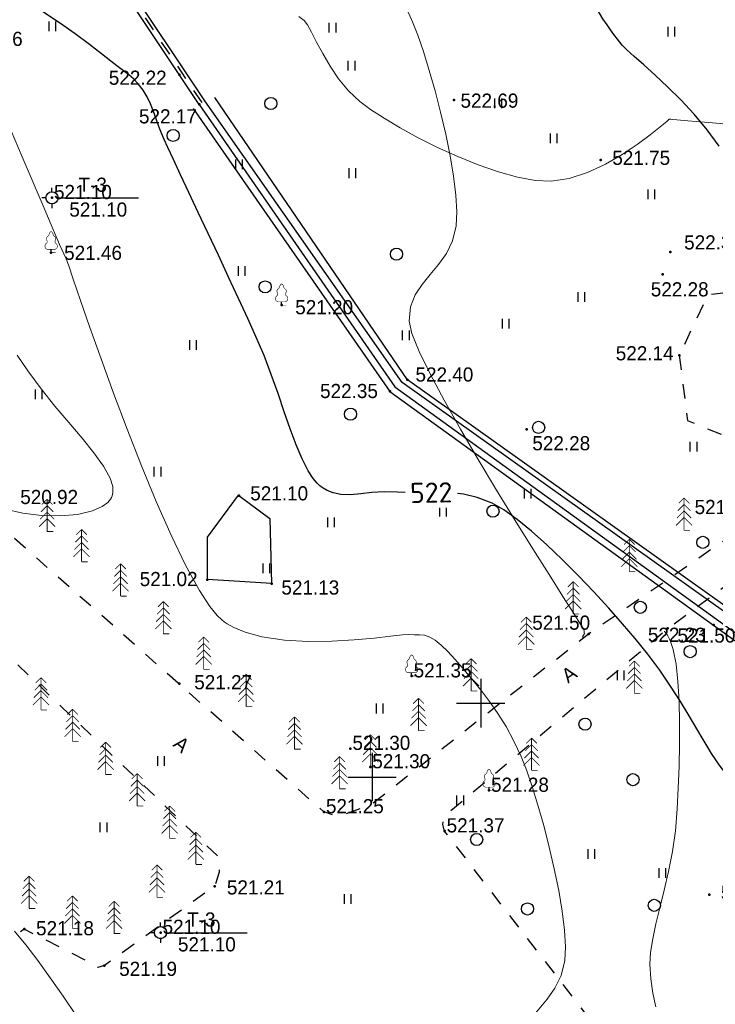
# Model space of a CAD drawing. Header units: millimetres. Extents: x 767170 to 66149698, y -983507 to 2493658.
# Tile 114 of 256: x 1995281 to 2038318, y -523785 to -462903. Entities that reach past the tile are written whole.
import ezdxf

# ---------------------------------------------------------------- set-up
doc = ezdxf.new("R2010")
doc.units = ezdxf.units.MM
doc.linetypes.add('Д_ТРОТ_ТРУБА', pattern=[3, 1.5, -1.5])
doc.linetypes.add('ДОРОГИ_СТРОЯЩ', pattern=[9, 8, -1])
for name, color, linetype in [('(001) Сетка', 92, 'Continuous'), ('(003) Пункты', 7, 'Continuous'), ('(004) Точки рельефа', 7, 'Continuous'), ('(004a) Точки рельефа (отк.)', 7, 'Continuous'), ('(022) Возд. Линии', 7, 'Continuous'), ('(025) Дорога', 7, 'Continuous'), ('(027) Гидрография', 7, 'Continuous'), ('(028) Гидротехн.', 7, 'Continuous'), ('(031) Горизонтали', 42, 'Continuous'), ('(035) Откосы', 7, 'Continuous'), ('(036) Растительность', 7, 'Continuous'), ('(038) Деревья', 7, 'Continuous'), ('C-TOPO-MAJR', 9, 'Continuous')]:
    doc.layers.add(name, color=color, linetype=linetype)
doc.layers.add('(032) Горизонтали утолщенные', color=32, linetype='Continuous', lineweight=30)
doc.styles.add('BM-431', font='txt')
doc.styles.add('D-431', font='txt')
doc.styles.add('S', font='txtwr', dxfattribs={"oblique": 15})
doc.styles.get("Standard").update_dxf_attribs({"font": 'isocpeui.ttf'})
doc.styles.add('СПДС', font='isocpeur.ttf')
doc.linetypes.add('ОТКОСЫ_НЕУКР', pattern='A,0.5,["|",Standard,S=1.2,R=0,X=0,Y=-1.2],1,["|",Standard,S=0.5,R=0,X=0,Y=-0.5],0.5', length=2)
doc.linetypes.add('ОТКОСЫ_НЕУКР1', pattern='A,0.5,["|",Standard,S=-1.2,R=0,X=0,Y=1.2],1,["|",Standard,S=-0.5,R=0,X=0,Y=0.5],0.5', length=2)

# ---------------------------------------------------------------- blocks, each defined once
blk = doc.blocks.new('ell')
at = {"const_width": 0.05}
for points in [[(0, 2), (-0.329, 1.671)], [(0, 0), (0, 2)], [(0, 2), (0.329, 1.671)], [(0, 1.2), (-0.443, 0.757)], [(0, 1.6), (-0.386, 1.214)], [(0, 1.6), (0.386, 1.214)], [(0, 1.2), (0.443, 0.757)], [(0, 0.8), (-0.5, 0.3)], [(0, 0.8), (0.5, 0.3)], [(0, 0), (0.375, 0)]]:
    blk.add_lwpolyline(points, dxfattribs=at)
blk = doc.blocks.new('d')
at = {"layer": '(038) Деревья'}
blk.add_ellipse((0, 0), major_axis=(0.265, 0.265), ratio=1, start_param=5.497787, end_param=11.780972, dxfattribs=at)
blk = doc.blocks.new('I04010')
for p, q in [((-0.412273, 0.007146), (-0.412273, 1.207146)), ((0.387727, 1.207146), (0.387727, 0.007146))]:
    blk.add_line(p, q)
blk = doc.blocks.new('Setka')
at = {"layer": '(001) Сетка'}
for p, q in [((0, 1.5), (0, -1.5)), ((-1.5, 0), (1.5, 0))]:
    blk.add_line(p, q, dxfattribs=at)
blk = doc.blocks.new('karagach')
at = {"const_width": 0.05}
for points in [[(0, 1.75, 0.246034), (-0.156, 1.546, 0.489079)], [(0, 1.75, -0.246034), (0.156, 1.546, -0.489079)], [(-0.42, 0.746, 0.383603), (-0.341, 1.004, 0.352912)], [(-0.277, 1.346, 0.430853), (-0.341, 1.004, 0.548276)], [(-0.277, 1.346, 0.181567), (-0.156, 1.546, 0.303004)], [(0.277, 1.346, -0.181567), (0.156, 1.546, -0.303004)], [(0.277, 1.346, -0.430853), (0.341, 1.004, -0.548276)], [(0.42, 0.746, -0.383603), (0.341, 1.004, -0.352912)], [(-0.42, 0.746, 0.626949), (-0.291, 0.275, 0.702465)], [(0.42, 0.746, -0.626949), (0.291, 0.275, -0.702465)]]:
    blk.add_lwpolyline(points, format="xyb", dxfattribs=at)
for points in [[(0, 0.275), (-0.291, 0.275)], [(0, 0), (0, 0.275)], [(0, 0.275), (0.291, 0.275)], [(0, 0), (0.375, 0)]]:
    blk.add_lwpolyline(points, dxfattribs=at)
blk.add_lwpolyline([(0, 0), (0, 0.275)])
blk = doc.blocks.new('karagach-flat-3')
at = {"layer": '(038) Деревья', "const_width": 0.0375}
for points in [[(0, 1.312, 0.246034), (-0.117, 1.159, 0.489079)], [(0, 1.312, -0.246034), (0.117, 1.159, -0.489079)], [(-0.315, 0.559, 0.383603), (-0.255, 0.753, 0.352912)], [(-0.208, 1.009, 0.430853), (-0.255, 0.753, 0.548276)], [(-0.208, 1.009, 0.181567), (-0.117, 1.159, 0.303004)], [(0.208, 1.009, -0.181567), (0.117, 1.159, -0.303004)], [(0.208, 1.009, -0.430853), (0.255, 0.753, -0.548276)], [(0.315, 0.559, -0.383603), (0.255, 0.753, -0.352912)], [(-0.315, 0.559, 0.626949), (-0.218, 0.206, 0.702465)], [(0.315, 0.559, -0.626949), (0.218, 0.206, -0.702465)]]:
    blk.add_lwpolyline(points, format="xyb", dxfattribs=at)
for points in [[(0, 0.206), (-0.218, 0.206)], [(0, 0), (0, 0.206)], [(0, 0.206), (0.218, 0.206)], [(0, 0), (0.281, 0)]]:
    blk.add_lwpolyline(points, dxfattribs=at)
at = {"layer": '(038) Деревья'}
blk.add_lwpolyline([(0, 0), (0, 0.206)], dxfattribs=at)
blk = doc.blocks.new('karagach-flat-4')
at = {"layer": '(038) Деревья', "const_width": 0.0375}
for points in [[(0, 1.312, 0.246034), (-0.117, 1.159, 0.489079)], [(0, 1.312, -0.246034), (0.117, 1.159, -0.489079)], [(-0.315, 0.559, 0.383603), (-0.255, 0.753, 0.352912)], [(-0.208, 1.009, 0.430853), (-0.255, 0.753, 0.548276)], [(-0.208, 1.009, 0.181567), (-0.117, 1.159, 0.303004)], [(0.208, 1.009, -0.181567), (0.117, 1.159, -0.303004)], [(0.208, 1.009, -0.430853), (0.255, 0.753, -0.548276)], [(0.315, 0.559, -0.383603), (0.255, 0.753, -0.352912)], [(-0.315, 0.559, 0.626949), (-0.218, 0.206, 0.702465)], [(0.315, 0.559, -0.626949), (0.218, 0.206, -0.702465)]]:
    blk.add_lwpolyline(points, format="xyb", dxfattribs=at)
for points in [[(0, 0.206), (-0.218, 0.206)], [(0, 0), (0, 0.206)], [(0, 0.206), (0.218, 0.206)], [(0, 0), (0.281, 0)]]:
    blk.add_lwpolyline(points, dxfattribs=at)
at = {"layer": '(038) Деревья'}
blk.add_lwpolyline([(0, 0), (0, 0.206)], dxfattribs=at)
blk = doc.blocks.new('d-flat-23')
at = {"layer": '(038) Деревья'}
blk.add_ellipse((0, 0), major_axis=(0.265, 0.265), ratio=1, start_param=5.497787, end_param=11.780972, dxfattribs=at)
blk = doc.blocks.new('ell-flat-24-flat-1')
at = {"layer": '(038) Деревья', "const_width": 0.05}
for points in [[(0, 2), (-0.329, 1.671)], [(0, 0), (0, 2)], [(0, 2), (0.329, 1.671)], [(0, 1.2), (-0.443, 0.757)], [(0, 1.6), (-0.386, 1.214)], [(0, 1.6), (0.386, 1.214)], [(0, 1.2), (0.443, 0.757)], [(0, 0.8), (-0.5, 0.3)], [(0, 0.8), (0.5, 0.3)], [(0, 0), (0.375, 0)]]:
    blk.add_lwpolyline(points, dxfattribs=at)
blk = doc.blocks.new('ell-flat-23-flat-1')
at = {"layer": '(038) Деревья', "const_width": 0.05}
for points in [[(0, 2), (-0.329, 1.671)], [(0, 0), (0, 2)], [(0, 2), (0.329, 1.671)], [(0, 1.2), (-0.443, 0.757)], [(0, 1.6), (-0.386, 1.214)], [(0, 1.6), (0.386, 1.214)], [(0, 1.2), (0.443, 0.757)], [(0, 0.8), (-0.5, 0.3)], [(0, 0.8), (0.5, 0.3)], [(0, 0), (0.375, 0)]]:
    blk.add_lwpolyline(points, dxfattribs=at)
blk = doc.blocks.new('ell-flat-22-flat-1')
at = {"layer": '(038) Деревья', "const_width": 0.05}
for points in [[(0, 2), (-0.329, 1.671)], [(0, 0), (0, 2)], [(0, 2), (0.329, 1.671)], [(0, 1.2), (-0.443, 0.757)], [(0, 1.6), (-0.386, 1.214)], [(0, 1.6), (0.386, 1.214)], [(0, 1.2), (0.443, 0.757)], [(0, 0.8), (-0.5, 0.3)], [(0, 0.8), (0.5, 0.3)], [(0, 0), (0.375, 0)]]:
    blk.add_lwpolyline(points, dxfattribs=at)
blk = doc.blocks.new('ell-flat-21-flat-1')
at = {"layer": '(038) Деревья', "const_width": 0.05}
for points in [[(0, 2), (-0.329, 1.671)], [(0, 0), (0, 2)], [(0, 2), (0.329, 1.671)], [(0, 1.2), (-0.443, 0.757)], [(0, 1.6), (-0.386, 1.214)], [(0, 1.6), (0.386, 1.214)], [(0, 1.2), (0.443, 0.757)], [(0, 0.8), (-0.5, 0.3)], [(0, 0.8), (0.5, 0.3)], [(0, 0), (0.375, 0)]]:
    blk.add_lwpolyline(points, dxfattribs=at)
blk = doc.blocks.new('ell-flat-20-flat-1')
at = {"layer": '(038) Деревья', "const_width": 0.05}
for points in [[(0, 2), (-0.329, 1.671)], [(0, 0), (0, 2)], [(0, 2), (0.329, 1.671)], [(0, 1.2), (-0.443, 0.757)], [(0, 1.6), (-0.386, 1.214)], [(0, 1.6), (0.386, 1.214)], [(0, 1.2), (0.443, 0.757)], [(0, 0.8), (-0.5, 0.3)], [(0, 0.8), (0.5, 0.3)], [(0, 0), (0.375, 0)]]:
    blk.add_lwpolyline(points, dxfattribs=at)
blk = doc.blocks.new('ell-flat-25')
at = {"layer": '(038) Деревья', "const_width": 0.05}
for points in [[(0, 2), (-0.329, 1.671)], [(0, 0), (0, 2)], [(0, 2), (0.329, 1.671)], [(0, 1.2), (-0.443, 0.757)], [(0, 1.6), (-0.386, 1.214)], [(0, 1.6), (0.386, 1.214)], [(0, 1.2), (0.443, 0.757)], [(0, 0.8), (-0.5, 0.3)], [(0, 0.8), (0.5, 0.3)], [(0, 0), (0.375, 0)]]:
    blk.add_lwpolyline(points, dxfattribs=at)
blk = doc.blocks.new('ell-flat-28-flat-1')
at = {"layer": '(038) Деревья', "const_width": 0.05}
for points in [[(0, 2), (-0.329, 1.671)], [(0, 0), (0, 2)], [(0, 2), (0.329, 1.671)], [(0, 1.2), (-0.443, 0.757)], [(0, 1.6), (-0.386, 1.214)], [(0, 1.6), (0.386, 1.214)], [(0, 1.2), (0.443, 0.757)], [(0, 0.8), (-0.5, 0.3)], [(0, 0.8), (0.5, 0.3)], [(0, 0), (0.375, 0)]]:
    blk.add_lwpolyline(points, dxfattribs=at)
blk = doc.blocks.new('ell-flat-27-flat-1')
at = {"layer": '(038) Деревья', "const_width": 0.05}
for points in [[(0, 2), (-0.329, 1.671)], [(0, 0), (0, 2)], [(0, 2), (0.329, 1.671)], [(0, 1.2), (-0.443, 0.757)], [(0, 1.6), (-0.386, 1.214)], [(0, 1.6), (0.386, 1.214)], [(0, 1.2), (0.443, 0.757)], [(0, 0.8), (-0.5, 0.3)], [(0, 0.8), (0.5, 0.3)], [(0, 0), (0.375, 0)]]:
    blk.add_lwpolyline(points, dxfattribs=at)
blk = doc.blocks.new('ell-flat-26-flat-1')
at = {"layer": '(038) Деревья', "const_width": 0.05}
for points in [[(0, 2), (-0.329, 1.671)], [(0, 0), (0, 2)], [(0, 2), (0.329, 1.671)], [(0, 1.2), (-0.443, 0.757)], [(0, 1.6), (-0.386, 1.214)], [(0, 1.6), (0.386, 1.214)], [(0, 1.2), (0.443, 0.757)], [(0, 0.8), (-0.5, 0.3)], [(0, 0.8), (0.5, 0.3)], [(0, 0), (0.375, 0)]]:
    blk.add_lwpolyline(points, dxfattribs=at)
blk = doc.blocks.new('karagach-flat-2-flat-1-flat-1')
at = {"layer": '(038) Деревья', "const_width": 0.0375}
for points in [[(0, 1.312, 0.246034), (-0.117, 1.159, 0.489079)], [(0, 1.312, -0.246034), (0.117, 1.159, -0.489079)], [(-0.315, 0.559, 0.383603), (-0.255, 0.753, 0.352912)], [(-0.208, 1.009, 0.430853), (-0.255, 0.753, 0.548276)], [(-0.208, 1.009, 0.181567), (-0.117, 1.159, 0.303004)], [(0.208, 1.009, -0.181567), (0.117, 1.159, -0.303004)], [(0.208, 1.009, -0.430853), (0.255, 0.753, -0.548276)], [(0.315, 0.559, -0.383603), (0.255, 0.753, -0.352912)], [(-0.315, 0.559, 0.626949), (-0.218, 0.206, 0.702465)], [(0.315, 0.559, -0.626949), (0.218, 0.206, -0.702465)]]:
    blk.add_lwpolyline(points, format="xyb", dxfattribs=at)
for points in [[(0, 0.206), (-0.218, 0.206)], [(0, 0), (0, 0.206)], [(0, 0.206), (0.218, 0.206)], [(0, 0), (0.281, 0)]]:
    blk.add_lwpolyline(points, dxfattribs=at)
at = {"layer": '(038) Деревья'}
blk.add_lwpolyline([(0, 0), (0, 0.206)], dxfattribs=at)
blk = doc.blocks.new('d-flat-24-flat-1')
at = {"layer": '(038) Деревья'}
blk.add_ellipse((0, 0), major_axis=(0.265, 0.265), ratio=1, start_param=5.497787, end_param=11.780972, dxfattribs=at)
blk = doc.blocks.new('I00050-flat-1-flat-1')
at = {"layer": '(003) Пункты'}
for p, q in [((0, 0.367), (0, 0.617)), ((0, -0.015), (0, 0.015)), ((-0.375, -0.008), (-0.625, -0.008)), ((0, -0.383), (0, -0.633)), ((0.375, -0.008), (0.625, -0.008))]:
    blk.add_line(p, q, dxfattribs=at)
blk.add_circle((0, -0.008), 0.375, dxfattribs=at)
at = {"layer": '(003) Пункты', "style": 'S', "oblique": 15}
blk.add_attdef('N', (-1.898, -0.339), '', height=1, dxfattribs=at)
at = {"color": 4, "style": 'S', "oblique": 15}
for tag, p in [('C', (0.724, 0.085)), ('Z', (0.789, -1.11))]:
    blk.add_attdef(tag, p, '', height=1, dxfattribs=at)
blk = doc.blocks.new('ell-flat-32')
at = {"layer": '(038) Деревья', "const_width": 0.05}
for points in [[(0, 2), (-0.329, 1.671)], [(0, 0), (0, 2)], [(0, 2), (0.329, 1.671)], [(0, 1.2), (-0.443, 0.757)], [(0, 1.6), (-0.386, 1.214)], [(0, 1.6), (0.386, 1.214)], [(0, 1.2), (0.443, 0.757)], [(0, 0.8), (-0.5, 0.3)], [(0, 0.8), (0.5, 0.3)], [(0, 0), (0.375, 0)]]:
    blk.add_lwpolyline(points, dxfattribs=at)
blk = doc.blocks.new('ell-flat-33')
at = {"layer": '(038) Деревья', "const_width": 0.05}
for points in [[(0, 2), (-0.329, 1.671)], [(0, 0), (0, 2)], [(0, 2), (0.329, 1.671)], [(0, 1.2), (-0.443, 0.757)], [(0, 1.6), (-0.386, 1.214)], [(0, 1.6), (0.386, 1.214)], [(0, 1.2), (0.443, 0.757)], [(0, 0.8), (-0.5, 0.3)], [(0, 0.8), (0.5, 0.3)], [(0, 0), (0.375, 0)]]:
    blk.add_lwpolyline(points, dxfattribs=at)
blk = doc.blocks.new('ell-flat-34')
at = {"layer": '(038) Деревья', "const_width": 0.05}
for points in [[(0, 2), (-0.329, 1.671)], [(0, 0), (0, 2)], [(0, 2), (0.329, 1.671)], [(0, 1.2), (-0.443, 0.757)], [(0, 1.6), (-0.386, 1.214)], [(0, 1.6), (0.386, 1.214)], [(0, 1.2), (0.443, 0.757)], [(0, 0.8), (-0.5, 0.3)], [(0, 0.8), (0.5, 0.3)], [(0, 0), (0.375, 0)]]:
    blk.add_lwpolyline(points, dxfattribs=at)
blk = doc.blocks.new('ell-flat-35')
at = {"layer": '(038) Деревья', "const_width": 0.05}
for points in [[(0, 2), (-0.329, 1.671)], [(0, 0), (0, 2)], [(0, 2), (0.329, 1.671)], [(0, 1.2), (-0.443, 0.757)], [(0, 1.6), (-0.386, 1.214)], [(0, 1.6), (0.386, 1.214)], [(0, 1.2), (0.443, 0.757)], [(0, 0.8), (-0.5, 0.3)], [(0, 0.8), (0.5, 0.3)], [(0, 0), (0.375, 0)]]:
    blk.add_lwpolyline(points, dxfattribs=at)
blk = doc.blocks.new('ell-flat-36')
at = {"layer": '(038) Деревья', "const_width": 0.05}
for points in [[(0, 2), (-0.329, 1.671)], [(0, 0), (0, 2)], [(0, 2), (0.329, 1.671)], [(0, 1.2), (-0.443, 0.757)], [(0, 1.6), (-0.386, 1.214)], [(0, 1.6), (0.386, 1.214)], [(0, 1.2), (0.443, 0.757)], [(0, 0.8), (-0.5, 0.3)], [(0, 0.8), (0.5, 0.3)], [(0, 0), (0.375, 0)]]:
    blk.add_lwpolyline(points, dxfattribs=at)
blk = doc.blocks.new('ell-flat-37')
at = {"layer": '(038) Деревья', "const_width": 0.05}
for points in [[(0, 2), (-0.329, 1.671)], [(0, 0), (0, 2)], [(0, 2), (0.329, 1.671)], [(0, 1.2), (-0.443, 0.757)], [(0, 1.6), (-0.386, 1.214)], [(0, 1.6), (0.386, 1.214)], [(0, 1.2), (0.443, 0.757)], [(0, 0.8), (-0.5, 0.3)], [(0, 0.8), (0.5, 0.3)], [(0, 0), (0.375, 0)]]:
    blk.add_lwpolyline(points, dxfattribs=at)
blk = doc.blocks.new('A$C05d28b1e')
at = {"layer": '(003) Пункты', "ltscale": 600}
blk.add_line((-34845, 123642), (-30109, 123642), dxfattribs=at)
at = {"layer": '(004) Точки рельефа', "color": 7, "linetype": 'ByBlock', "lineweight": -2}
for p in [(-34299, 176699), (-33072, 174860), (-17319, 175137), (-42242, 165685), (-4403, 164347), (-20197, 157827), (-21276, 157105), (-12830, 154759), (-1261, 142659), (-19937, 139507), (-34314, 139029), (-1516, 125986), (-35470, 123650), (-21262, 117011), (3336, 113910), (-23902, 105238), (-25852, 100044), (-21884, 99790), (2620, 97018), (-2273, 96670), (-17006, 89592), (-15776, 88454), (-8431, 87001), (-18644, 85674), (-11178, 84489), (-25407, 81084), (-37188, 78427), (-32229, 76172)]:
    blk.add_point(p, dxfattribs=at)
at = {"layer": '(004a) Точки рельефа (отк.)', "color": 7, "linetype": 'ByBlock', "lineweight": -2}
blk.add_point((-3926, 165737), dxfattribs=at)
at = {"layer": '(025) Дорога', "linetype": 'Д_ТРОТ_ТРУБА', "ltscale": 600, "flags": 128}
for points in [[(27459, 120222), (8937, 104733), (7549, 103433), (-2273, 96670), (-15702, 86137), (-17767, 85381), (-18644, 85674), (-40043, 104576), (-45955, 113584), (-51231, 109005), (-44895, 102103), (-42025, 99008), (-25117, 82841), (-25117, 81951), (-25407, 81084), (-32229, 76172), (-32639, 76060), (-33388, 76495), (-37188, 78427), (-42918, 74170), (-43534, 73566), (-56171, 68379), (-72915, 59805), (-96929, 47597), (-121278, 30068), (-138829, 14906), (-139804, 14024), (-138021, 12053), (-129914, 19516), (-105640, 36924), (-88825, 45949), (-78921, 50853), (-56719, 62542), (-42094, 71045), (-39916, 71829), (-37271, 72176), (-35503, 71928), (-34406, 71614), (-29497, 64248), (-29370, 62878), (-30300, 61153), (-32643, 58416), (-31513, 56567), (-31513, 56567), (-31513, 56567)], [(3336, 113910), (3854, 109888), (7482, 108383), (11477, 108791), (13146, 112453), (12756, 116514), (9214, 118111), (5112, 117638), (3336, 113910)], [(96975, 76152), (91663, 70018), (77743, 60511), (77407, 60141), (71543, 56980), (67628, 56398), (63649, 57538), (35933, 62943), (-1136, 71955), (-2270, 72968), (-11178, 84489), (-11295, 84899), (-11231, 85387), (2620, 97018), (30185, 117380)]]:
    blk.add_lwpolyline(points, dxfattribs=at)
at = {"layer": '(028) Гидротехн.', "color": 3, "linetype": 'Д_ТРОТ_ТРУБА', "ltscale": 600, "flags": 128}
blk.add_lwpolyline([(-32906, 174971), (-42964, 190046)], dxfattribs=at)
at = {"layer": '(031) Горизонтали', "color": 42, "linetype": 'Continuous', "lineweight": 0, "ltscale": 600}
for points in [[(-38371, 104397), (-37279, 104154), (-36124, 104014), (-34973, 103984), (-33895, 104072), (-32960, 104286), (-32360, 104551), (-32019, 104809), (-31853, 105009), (-31790, 105118), (-31746, 105219), (-31695, 105435), (-31707, 105790), (-31871, 106318), (-32280, 107061), (-32873, 107887), (-33602, 108786), (-34421, 109751), (-35284, 110772), (-36143, 111840), (-36953, 112947), (-37615, 113923)], [(-40687, 118522), (-41496, 119706), (-42295, 120847), (-43071, 121919), (-43810, 122894), (-44500, 123743)], [(1895, 73615), (1714, 74459), (1579, 75352), (1518, 76252), (1560, 76991), (1695, 77824), (1897, 78746), (2144, 79752), (2411, 80836), (2676, 81994), (2915, 83221), (3103, 84511), (3218, 85859), (3278, 87142), (3327, 88490), (3356, 89863), (3359, 91221), (3329, 92524), (3258, 93733), (3138, 94809), (2964, 95710), (2779, 96280), (2612, 96606), (2486, 96770), (2418, 96835), (2410, 96841)]]:
    blk.add_lwpolyline(points, dxfattribs=at)
at = {"layer": '(032) Горизонтали утолщенные', "color": 32, "linetype": 'Continuous', "lineweight": 30, "ltscale": 600}
blk.add_lwpolyline([(-20343, 150860), (-20803, 150884), (-21646, 150910), (-22397, 150854), (-23078, 150769), (-23710, 150710), (-24314, 150728), (-24792, 150835), (-25155, 150987), (-25401, 151128), (-25526, 151212), (-25613, 151279), (-25784, 151434), (-26030, 151723), (-26343, 152205), (-26717, 152944), (-27081, 153815), (-27443, 154793), (-27814, 155857), (-28203, 156982), (-28618, 158146), (-29070, 159326), (-29567, 160498), (-30078, 161623), (-30650, 162863), (-31261, 164178), (-31893, 165529), (-32525, 166876), (-33139, 168180), (-33715, 169403), (-34234, 170503), (-34675, 171443), (-35020, 172183), (-35248, 172683), (-35514, 173322), (-35729, 173899), (-35916, 174422), (-36100, 174897), (-36302, 175333), (-36549, 175738), (-36856, 176138), (-37136, 176432), (-37425, 176677), (-37759, 176926), (-38172, 177236), (-38544, 177530), (-39121, 177986), (-39866, 178562), (-40745, 179216), (-41721, 179904), (-42759, 180583)], dxfattribs=at)
at = {"layer": '(035) Откосы', "linetype": 'ОТКОСЫ_НЕУКР', "ltscale": 600}
blk.add_lwpolyline([(-23902, 105238), (-21997, 103825), (-21884, 99790), (-25852, 100044), (-25852, 102673), (-23932, 105260)], dxfattribs=at)
at = {"ltscale": 600}
for points in [[(-33072, 174860), (-43326, 190229)], [(-32739, 175082), (-42797, 190157)]]:
    blk.add_lwpolyline(points, dxfattribs=at)
at = {"layer": '(001) Сетка', "xscale": 1000, "yscale": 1000, "zscale": 1000}
for p in [(-15665, 137831), (-15665, 87831)]:
    blk.add_blockref('Setka', p, dxfattribs=at)
at = {"layer": '(022) Возд. Линии', "xscale": 1000, "yscale": 1000, "zscale": 1000}
for name, p in [('karagach-flat-3', (-42242, 165685)), ('d-flat-23', (-12081, 154886)), ('karagach-flat-4', (-19937, 139507)), ('I00050-flat-1-flat-1', (-35470, 123650)), ('d-flat-24-flat-1', (-35470, 123650)), ('karagach-flat-2-flat-1-flat-1', (-21262, 117011)), ('ell-flat-37', (-35767, 103012)), ('ell-flat-20-flat-1', (3636, 103086)), ('ell-flat-36', (-33640, 101142)), ('ell-flat-21-flat-1', (253, 100536)), ('ell-flat-35', (-31227, 99019)), ('ell-flat-22-flat-1', (-3222, 97917)), ('ell-flat-34', (-28576, 96687)), ('ell-flat-23-flat-1', (-6127, 95727)), ('ell-flat-33', (-26081, 94492)), ('ell-flat-24-flat-1', (-9537, 93157)), ('ell-flat-32', (-23455, 92182)), ('ell-flat-25', (-12791, 90704)), ('ell-flat-28-flat-1', (-20467, 89553)), ('ell-flat-26-flat-1', (-15776, 88454)), ('ell-flat-27-flat-1', (-17676, 87099))]:
    blk.add_blockref(name, p, dxfattribs=at)
at = {"layer": '(036) Растительность', "linetype": 'Continuous', "xscale": 500, "yscale": 500, "zscale": 500}
for p in [(-24830, 179297), (-3869, 179054), (-14580, 174612), (-23594, 170302), (-5103, 168994), (-30445, 164254), (-14118, 160990), (-2494, 153394), (-35654, 151847), (-17985, 149377), (-28923, 145874), (-7003, 139252), (-21909, 137201), (-35435, 133948), (-16929, 131519), (-4422, 127024), (-23894, 125413), (-2719, 117217), (-13572, 114837), (-26740, 114242), (-36284, 111197), (-6028, 105054), (-18204, 103270), (-32272, 84417), (-2092, 82772)]:
    blk.add_blockref('I04010', p, dxfattribs=at)
at = {"layer": '(038) Деревья', "linetype": 'Continuous'}
for name, p, xscale, yscale, zscale in [('d', (-28651, 174918), 1000, 1000, 1000), ('d', (-34695, 172940), 1000, 1000, 1000), ('d', (-20871, 165600), 1000, 1000, 1000), ('d', (-28999, 163571), 1000, 1000, 1000), ('d', (-23716, 155706), 1000, 1000, 1000), ('d', (-14906, 149705), 1000, 1000, 1000), ('d', (-1925, 147776), 1000, 1000, 1000), ('d', (-5789, 143761), 1000, 1000, 1000), ('d', (4017, 95588), 1000, 1000, 1000), ('ell', (562, 93008), 1000, 1000, 1000), ('ell', (-36151, 91979), 1000, 1000, 1000), ('ell', (-34190, 90025), 1000, 1000, 1000), ('d', (-2489, 91100), 1000, 1000, 1000), ('ell', (-5800, 88242), 1000, 1000, 1000), ('ell', (-32148, 87989), 1000, 1000, 1000), ('karagach', (-8431, 87001), 750, 750, 750), ('ell', (-30199, 86047), 1000, 1000, 1000), ('d', (476, 87670), 1000, 1000, 1000), ('ell', (-28185, 84040), 1000, 1000, 1000), ('ell', (-26568, 82427), 1000, 1000, 1000), ('d', (-9194, 83970), 1000, 1000, 1000), ('ell', (-28970, 80398), 1000, 1000, 1000), ('ell', (-36884, 79707), 1000, 1000, 1000), ('ell', (-34204, 78481), 1000, 1000, 1000), ('ell', (-31624, 78156), 1000, 1000, 1000), ('d', (-6047, 79676), 1000, 1000, 1000), ('d', (1794, 79898), 1000, 1000, 1000)]:
    blk.add_blockref(name, p, dxfattribs=dict(at, xscale=xscale, yscale=yscale, zscale=zscale))
at = {"layer": '(003) Пункты', "style": 'D-431'}
for s, p in [('T-3', (-33829, 124019)), ('521.10', (-34395, 122484))]:
    blk.add_text(s, height=875, dxfattribs=at).set_placement(p)
at = {"layer": '(004) Точки рельефа', "linetype": 'ByBlock', "char_height": 875, "attachment_point": 4, "style": 'D-431'}
for s, insert in [('521.46', (-47579, 178906)), ('522.22', (-38672, 176501)), ('522.69', (-16914, 175084)), ('522.17', (-36805, 174112)), ('521.46', (-41435, 165675)), ('522.28', (-5142, 163417)), ('522.40', (-19698, 158151)), ('522.35', (-25602, 157131)), ('522.28', (-12469, 153900)), ('522.23', (-5320, 142057)), ('521.35', (-19812, 139857)), ('521.27', (-33385, 139125)), ('521.75', (-803, 126115)), ('521.20', (-20419, 116877)), ('522.14', (-591, 114030)), ('521.10', (-23202, 105370)), ('520.92', (-37432, 105143)), ('521.67', (4289, 104524)), ('521.02', (-30042, 100069)), ('521.13', (-21277, 99547)), ('521.50', (-5755, 97373)), ('521.50', (3228, 96577)), ('521.30', (-16881, 89942)), ('521.30', (-15651, 88804)), ('521.28', (-8306, 87351)), ('521.25', (-18519, 86024)), ('521.37', (-11053, 84839)), ('521.21', (-24648, 81001)), ('521.18', (-36455, 78478)), ('521.19', (-31312, 75967))]:
    blk.add_mtext(s, dxfattribs=dict(at, insert=insert))
at = {"layer": '(004a) Точки рельефа (отк.)', "linetype": 'ByBlock', "char_height": 875, "attachment_point": 4, "style": 'D-431'}
for s, insert in [('522.31', (-3077, 166318)), ('521.10', (-35345, 124000))]:
    blk.add_mtext(s, dxfattribs=dict(at, insert=insert))
at = {"layer": '(025) Дорога', "linetype": 'ДОРОГИ_СТРОЯЩ', "style": 'BM-431'}
for rotation, p in [(35.47029, (-3540, 93611)), (319.67579, (-28035, 89775))]:
    blk.add_text('A', height=875, rotation=rotation, dxfattribs=at).set_placement(p)
at = {"layer": 'C-TOPO-MAJR', "color": 32, "linetype": 'Continuous', "lineweight": 30, "insert": (-18727, 150853), "char_height": 1250, "width": 2398.75, "attachment_point": 5, "rotation": 1.12057, "style": 'СПДС', "bg_fill": 3, "box_fill_scale": 1.254, "bg_fill_color": 256, "bg_fill_true_color": 13158600, "bg_fill_transparency": 0}
blk.add_mtext('522', dxfattribs=at)
at = {"layer": '(027) Гидрография', "color": 3, "ltscale": 600}
for points in [[(-33072, 174860), (-20984, 157389), (19936, 127856), (27459, 120222)], [(27819, 120568), (20596, 128411), (-20516, 157669), (-32739, 175082)]]:
    blk.add_lwpolyline(points, dxfattribs=at)
at = {"layer": '(031) Горизонтали', "color": 42, "linetype": 'Continuous', "lineweight": 0, "ltscale": 600}
for points in [[(-2549, 96454), (-2592, 96456), (-2638, 96495), (-2585, 96602), (-2532, 96711), (-2538, 96775), (-2551, 96865), (-2581, 97000), (-2742, 97253), (-3183, 97939), (-3857, 98992), (-4719, 100347), (-5720, 101938), (-6816, 103699), (-7959, 105564), (-9103, 107468), (-10201, 109345), (-11207, 111129), (-12074, 112754), (-12755, 114154), (-13204, 115263), (-13375, 116017), (-13285, 116899), (-12999, 117643), (-12575, 118297), (-12073, 118910), (-11551, 119530), (-11069, 120206), (-10686, 120987), (-10459, 121921), (-10420, 122773), (-10479, 123806), (-10623, 124979), (-10838, 126252), (-11110, 127584), (-11424, 128934), (-11768, 130262), (-12128, 131526), (-12489, 132687), (-12837, 133702), (-13160, 134533), (-13606, 135493), (-14092, 136382), (-14600, 137196), (-15111, 137931), (-15607, 138586), (-16068, 139157), (-16476, 139641), (-16811, 140034), (-17271, 140564), (-17707, 141031), (-18113, 141422), (-18484, 141724), (-18812, 141922), (-19150, 142039), (-19442, 142069), (-19750, 142064), (-20133, 142078), (-20510, 142054), (-21243, 141968), (-22261, 141854), (-23496, 141741), (-24877, 141662), (-26335, 141647), (-27801, 141730), (-29203, 141940), (-30234, 142222), (-30930, 142510), (-31348, 142742), (-31543, 142871), (-31680, 142977), (-31965, 143251), (-32419, 143807), (-33065, 144793), (-33925, 146359), (-34823, 148220), (-35738, 150296), (-36649, 152506), (-37536, 154769), (-38377, 157004), (-39152, 159130), (-39839, 161067), (-40419, 162733), (-40870, 164048), (-41172, 164931), (-41303, 165301), (-41453, 165624), (-41575, 165879), (-41724, 166203), (-41885, 166577), (-42239, 167407), (-42743, 168592), (-43353, 170026), (-44025, 171606), (-44715, 173229)], [(-596, 173661), (-1828, 173767), (-2845, 173849), (-3539, 173902), (-3806, 173922), (-3904, 173934), (-4001, 173935), (-4155, 173806), (-4560, 173466), (-5180, 172972), (-5976, 172385), (-6912, 171763), (-7950, 171166), (-9052, 170652), (-10183, 170282), (-11304, 170112), (-12280, 170157), (-13381, 170356), (-14570, 170683), (-15814, 171116), (-17078, 171629), (-18327, 172198), (-19526, 172799), (-20641, 173407), (-21638, 173999), (-22481, 174550), (-23136, 175035), (-23842, 175701), (-24457, 176447), (-24986, 177227), (-25436, 177996), (-25815, 178707), (-26129, 179316), (-26386, 179776), (-26591, 180043), (-26919, 180295)]]:
    blk.add_lwpolyline(points, dxfattribs=at)
at = {"layer": '(032) Горизонтали утолщенные', "color": 32, "linetype": 'Continuous', "lineweight": 30, "ltscale": 600}
blk.add_lwpolyline([(5802, 126842), (5056, 127860), (4256, 128817), (3433, 129704), (2620, 130513), (1849, 131235), (1151, 131863), (558, 132387), (102, 132799), (-186, 133091), (-482, 133454), (-708, 133750), (-905, 134028), (-1116, 134336), (-1382, 134723), (-1600, 135066), (-1906, 135586), (-2296, 136255), (-2764, 137045), (-3306, 137929), (-3917, 138878), (-4590, 139865), (-5322, 140862), (-6106, 141841), (-6884, 142747), (-7744, 143715), (-8664, 144717), (-9624, 145724), (-10600, 146704), (-11570, 147630), (-12513, 148471), (-13407, 149198), (-14229, 149782), (-14957, 150193), (-15879, 150552), (-16733, 150755), (-17109, 150797)], dxfattribs=at)
at = {"linetype": 'ОТКОСЫ_НЕУКР1', "ltscale": 600}
for points in [[(27819, 120568), (20868, 128604), (-20197, 157827), (-32113, 175279)], [(-33445, 174611), (-21276, 157105), (19660, 127559), (24742, 121859), (27459, 120222)]]:
    blk.add_lwpolyline(points, dxfattribs=at)

msp = doc.modelspace()

# ---------------------------------------------------------------- block references
at = {"color": 5, "lineweight": 50}
msp.add_blockref('A$C05d28b1e', (2032748.06, -597565.05), dxfattribs=at)

# ---------------------------------------------------------------- next in the draw order: block references
msp.add_blockref('A$C05d28b1e', (2039466.73, -642998.3), dxfattribs=at)

doc.saveas('drawing.dxf')
